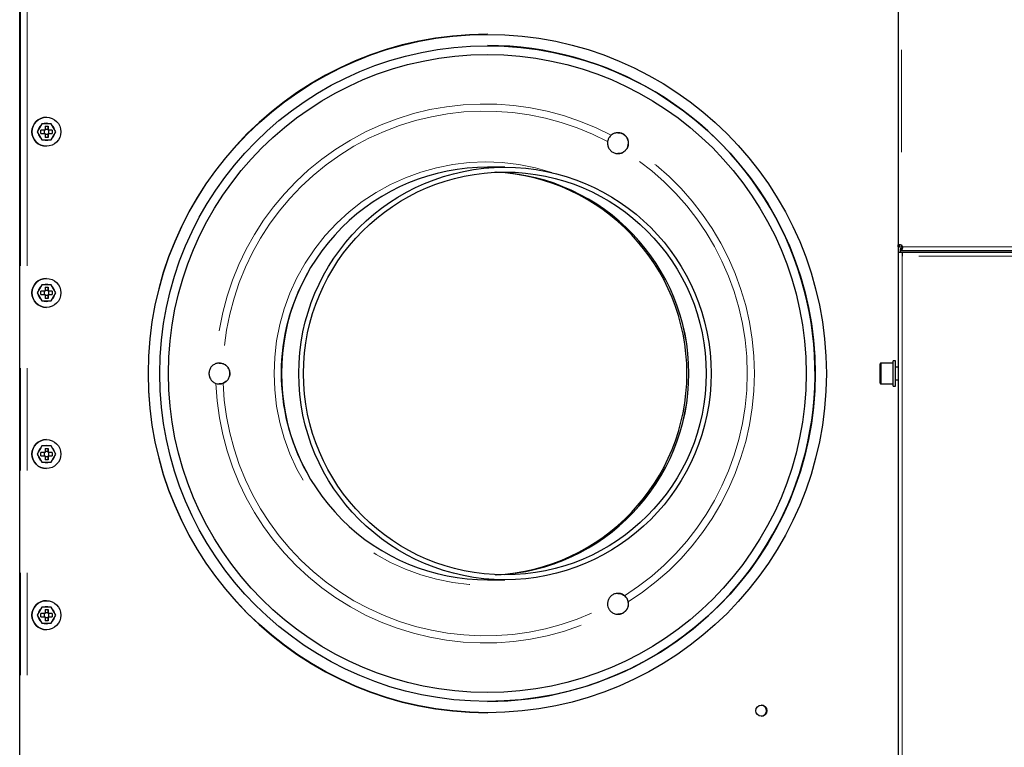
# Model space of a CAD drawing. Header units: millimetres. Extents: x 19 to 257, y 78 to 173.
# Tile 60 of 76: x 154.85 to 167.08, y 154.5 to 163.53. Entities that reach past the tile are written whole.
import ezdxf

# ---------------------------------------------------------------- set-up
doc = ezdxf.new("R2010")
doc.units = ezdxf.units.MM
doc.linetypes.add('PHANTOM', pattern=[12.7, 6.35, -1.27, 1.27, -1.27, 1.27, -1.27])

msp = doc.modelspace()

# ---------------------------------------------------------------- linework, layer by layer
at = {"color": 7, "linetype": 'Continuous', "lineweight": 25}
for p, q in [((165.76, 170.779), (165.76, 160.734)), ((154.854, 151.457), (154.854, 166.827)), ((160.662, 163.352), (160.657, 163.352)), ((155.131, 162.242), (155.073, 162.142)), ((155.129, 162.242), (155.116, 162.22)), ((155.131, 162.242), (155.129, 162.242)), ((155.246, 162.242), (155.131, 162.242)), ((155.186, 162.322), (155.186, 162.322)), ((155.187, 162.247), (155.186, 162.247)), ((155.304, 162.142), (155.246, 162.242)), ((155.084, 162.164), (155.071, 162.142)), ((155.073, 162.142), (155.071, 162.142)), ((155.071, 162.142), (155.084, 162.12)), ((155.073, 162.142), (155.131, 162.042)), ((155.116, 162.22), (155.084, 162.164)), ((155.084, 162.12), (155.116, 162.064)), ((155.169, 162.162), (155.118, 162.162)), ((155.118, 162.122), (155.118, 162.162)), ((155.118, 162.122), (155.169, 162.122)), ((155.157, 162.162), (155.157, 162.122)), ((155.169, 162.212), (155.209, 162.212)), ((155.169, 162.212), (155.169, 162.162)), ((155.207, 162.172), (155.169, 162.172)), ((155.169, 162.122), (155.169, 162.071)), ((155.169, 162.112), (155.207, 162.112)), ((155.209, 162.212), (155.207, 162.172)), ((155.207, 162.162), (155.207, 162.172)), ((155.207, 162.162), (155.209, 162.162)), ((155.207, 162.112), (155.207, 162.122)), ((155.207, 162.122), (155.209, 162.122)), ((155.207, 162.112), (155.209, 162.071)), ((155.209, 162.162), (155.209, 162.212)), ((155.259, 162.162), (155.209, 162.162)), ((155.209, 162.122), (155.259, 162.122)), ((155.209, 162.071), (155.209, 162.122)), ((155.217, 162.122), (155.217, 162.162)), ((155.246, 162.042), (155.304, 162.142)), ((155.259, 162.162), (155.259, 162.122)), ((155.116, 162.064), (155.129, 162.042)), ((155.131, 162.042), (155.129, 162.042)), ((155.131, 162.042), (155.246, 162.042)), ((155.209, 162.071), (155.169, 162.071)), ((155.186, 162.037), (155.187, 162.037)), ((155.186, 161.962), (155.186, 161.962)), ((160.879, 161.702), (160.664, 161.702)), ((165.76, 160.734), (165.78, 160.734)), ((165.76, 160.712), (165.76, 160.734)), ((165.76, 160.712), (165.76, 160.647)), ((165.78, 160.712), (165.76, 160.712)), ((165.76, 160.647), (165.76, 145.511)), ((165.76, 160.647), (165.81, 160.647)), ((165.78, 160.712), (165.78, 160.734)), ((165.78, 160.712), (165.805, 160.712)), ((165.786, 160.689), (165.786, 160.67)), ((165.786, 160.667), (165.786, 160.67)), ((165.786, 160.667), (202.692, 160.667)), ((165.786, 160.667), (165.786, 160.647)), ((165.805, 160.712), (165.816, 160.712)), ((165.81, 160.647), (185.07, 160.647)), ((165.81, 160.647), (165.81, 160.597)), ((155.186, 160.322), (155.186, 160.322)), ((155.084, 160.164), (155.071, 160.142)), ((155.131, 160.242), (155.073, 160.142)), ((155.116, 160.22), (155.084, 160.164)), ((155.129, 160.242), (155.116, 160.22)), ((155.169, 160.162), (155.118, 160.162)), ((155.118, 160.122), (155.118, 160.162)), ((155.131, 160.242), (155.129, 160.242)), ((155.246, 160.242), (155.131, 160.242)), ((155.157, 160.162), (155.157, 160.122)), ((155.169, 160.212), (155.209, 160.212)), ((155.169, 160.212), (155.169, 160.162)), ((155.207, 160.172), (155.169, 160.172)), ((155.187, 160.247), (155.186, 160.247)), ((155.209, 160.212), (155.207, 160.172)), ((155.207, 160.162), (155.207, 160.172)), ((155.207, 160.162), (155.209, 160.162)), ((155.209, 160.162), (155.209, 160.212)), ((155.259, 160.162), (155.209, 160.162)), ((155.217, 160.122), (155.217, 160.162)), ((155.304, 160.142), (155.246, 160.242)), ((155.259, 160.162), (155.259, 160.122)), ((155.073, 160.142), (155.071, 160.142)), ((155.071, 160.142), (155.084, 160.12)), ((155.073, 160.142), (155.131, 160.042)), ((155.084, 160.12), (155.116, 160.064)), ((155.116, 160.064), (155.129, 160.042)), ((155.118, 160.122), (155.169, 160.122)), ((155.131, 160.042), (155.129, 160.042)), ((155.131, 160.042), (155.246, 160.042)), ((155.169, 160.122), (155.169, 160.071)), ((155.169, 160.112), (155.207, 160.112)), ((155.209, 160.071), (155.169, 160.071)), ((155.186, 160.037), (155.187, 160.037)), ((155.207, 160.112), (155.207, 160.122)), ((155.207, 160.122), (155.209, 160.122)), ((155.207, 160.112), (155.209, 160.071)), ((155.209, 160.122), (155.259, 160.122)), ((155.209, 160.071), (155.209, 160.122)), ((155.246, 160.042), (155.304, 160.142)), ((155.186, 159.962), (155.186, 159.962)), ((165.73, 159.299), (165.7, 159.299)), ((165.7, 158.985), (165.7, 159.299)), ((165.73, 158.985), (165.73, 159.299)), ((165.54, 159.022), (165.54, 159.262)), ((165.7, 159.272), (165.55, 159.272)), ((165.76, 159.222), (165.73, 159.222)), ((165.73, 159.062), (165.76, 159.062)), ((165.55, 159.012), (165.7, 159.012)), ((165.7, 158.985), (165.73, 158.985)), ((155.186, 158.322), (155.186, 158.322)), ((155.131, 158.242), (155.073, 158.142)), ((155.116, 158.22), (155.084, 158.164)), ((155.129, 158.242), (155.116, 158.22)), ((155.131, 158.242), (155.129, 158.242)), ((155.246, 158.242), (155.131, 158.242)), ((155.169, 158.212), (155.209, 158.212)), ((155.169, 158.212), (155.169, 158.162)), ((155.187, 158.247), (155.186, 158.247)), ((155.209, 158.212), (155.207, 158.172)), ((155.209, 158.162), (155.209, 158.212)), ((155.304, 158.142), (155.246, 158.242)), ((155.084, 158.164), (155.071, 158.142)), ((155.073, 158.142), (155.071, 158.142)), ((155.071, 158.142), (155.084, 158.12)), ((155.073, 158.142), (155.131, 158.042)), ((155.084, 158.12), (155.116, 158.064)), ((155.169, 158.162), (155.118, 158.162)), ((155.118, 158.122), (155.118, 158.162)), ((155.118, 158.122), (155.169, 158.122)), ((155.157, 158.162), (155.157, 158.122)), ((155.207, 158.172), (155.169, 158.172)), ((155.169, 158.122), (155.169, 158.071)), ((155.169, 158.112), (155.207, 158.112)), ((155.207, 158.162), (155.207, 158.172)), ((155.207, 158.162), (155.209, 158.162)), ((155.207, 158.112), (155.207, 158.122)), ((155.207, 158.122), (155.209, 158.122)), ((155.207, 158.112), (155.209, 158.071)), ((155.259, 158.162), (155.209, 158.162)), ((155.209, 158.122), (155.259, 158.122)), ((155.209, 158.071), (155.209, 158.122)), ((155.217, 158.122), (155.217, 158.162)), ((155.246, 158.042), (155.304, 158.142)), ((155.259, 158.162), (155.259, 158.122)), ((155.116, 158.064), (155.129, 158.042)), ((155.131, 158.042), (155.129, 158.042)), ((155.131, 158.042), (155.246, 158.042)), ((155.209, 158.071), (155.169, 158.071)), ((155.186, 158.037), (155.187, 158.037)), ((155.186, 157.962), (155.186, 157.962)), ((160.664, 156.582), (160.879, 156.582)), ((155.186, 156.322), (155.186, 156.322)), ((155.187, 156.247), (155.186, 156.247)), ((155.084, 156.164), (155.071, 156.142)), ((155.073, 156.142), (155.071, 156.142)), ((155.071, 156.142), (155.084, 156.12)), ((155.131, 156.242), (155.073, 156.142)), ((155.073, 156.142), (155.131, 156.042)), ((155.116, 156.22), (155.084, 156.164)), ((155.129, 156.242), (155.116, 156.22)), ((155.169, 156.162), (155.118, 156.162)), ((155.118, 156.122), (155.118, 156.162)), ((155.118, 156.122), (155.169, 156.122)), ((155.131, 156.242), (155.129, 156.242)), ((155.246, 156.242), (155.131, 156.242)), ((155.157, 156.162), (155.157, 156.122)), ((155.169, 156.212), (155.209, 156.212)), ((155.169, 156.212), (155.169, 156.162)), ((155.207, 156.172), (155.169, 156.172)), ((155.169, 156.122), (155.169, 156.071)), ((155.209, 156.212), (155.207, 156.172)), ((155.207, 156.162), (155.207, 156.172)), ((155.207, 156.162), (155.209, 156.162)), ((155.207, 156.112), (155.207, 156.122)), ((155.207, 156.122), (155.209, 156.122)), ((155.209, 156.162), (155.209, 156.212)), ((155.259, 156.162), (155.209, 156.162)), ((155.209, 156.122), (155.259, 156.122)), ((155.209, 156.071), (155.209, 156.122)), ((155.217, 156.122), (155.217, 156.162)), ((155.304, 156.142), (155.246, 156.242)), ((155.246, 156.042), (155.304, 156.142)), ((155.259, 156.162), (155.259, 156.122)), ((155.084, 156.12), (155.116, 156.064)), ((155.116, 156.064), (155.129, 156.042)), ((155.131, 156.042), (155.129, 156.042)), ((155.131, 156.042), (155.246, 156.042)), ((155.169, 156.112), (155.207, 156.112)), ((155.209, 156.071), (155.169, 156.071)), ((155.186, 156.037), (155.187, 156.037)), ((155.207, 156.112), (155.209, 156.071)), ((155.186, 155.962), (155.186, 155.962)), ((160.657, 154.932), (160.662, 154.932))]:
    msp.add_line(p, q, dxfattribs=at)
at = {"color": 8, "linetype": 'PHANTOM', "lineweight": 18}
for p, q in [((165.805, 170.779), (165.805, 160.734)), ((154.864, 166.827), (154.864, 151.457)), ((154.946, 166.827), (154.946, 151.457)), ((165.805, 160.734), (165.805, 160.712)), ((165.816, 160.712), (202.737, 160.712)), ((185.07, 160.597), (165.81, 160.597)), ((165.81, 160.597), (165.81, 145.497)), ((165.55, 159.272), (165.55, 159.012))]:
    msp.add_line(p, q, dxfattribs=at)
at = {"color": 7, "linetype": 'Continuous', "lineweight": 25, "flags": 128}
for points in [[(155.186, 162.247), (155.159, 162.243), (155.154, 162.242)], [(155.154, 162.042), (155.159, 162.04), (155.186, 162.037)], [(155.186, 160.247), (155.159, 160.243), (155.154, 160.242)], [(155.154, 160.042), (155.159, 160.04), (155.186, 160.037)], [(155.186, 158.247), (155.159, 158.243), (155.154, 158.242)], [(155.154, 158.042), (155.159, 158.04), (155.186, 158.037)], [(155.186, 156.247), (155.159, 156.243), (155.154, 156.242)], [(155.154, 156.042), (155.159, 156.04), (155.186, 156.037)]]:
    msp.add_lwpolyline(points, dxfattribs=at)
at = {"color": 7, "linetype": 'Continuous', "lineweight": 25}
for centre, radius in [((160.661, 159.141), 4.209), ((160.662, 159.141), 4.069), ((160.66, 159.141), 3.959), ((155.186, 162.142), 0.18), ((160.879, 159.142), 2.56), ((160.879, 159.142), 2.5), ((155.186, 160.142), 0.18), ((155.186, 158.142), 0.18), ((155.186, 156.142), 0.18), ((164.063, 154.957), 0.068)]:
    msp.add_circle(centre, radius, dxfattribs=at)
for centre, radius, start, end in [((160.658, 159.142), 4.21, 90.0138, 269.9862), ((160.66, 159.142), 4.07, 326.7052, 89.9851), ((155.186, 162.142), 0.18, 90.0129, 269.9871), ((155.187, 162.142), 0.105, 72.2387, 107.7613), ((155.186, 162.142), 0.105, 131.5091, 168.5072), ((155.186, 162.142), 0.105, 191.4901, 228.4946), ((155.187, 162.142), 0.105, 132.259, 167.756), ((155.187, 162.142), 0.105, 192.2422, 227.7429), ((155.187, 162.142), 0.105, 15.6239, 44.3608), ((155.187, 162.142), 0.105, 315.6373, 344.3768), ((155.187, 162.142), 0.105, 252.2438, 287.7562), ((160.664, 159.142), 2.56, 90.0087, 180.0088), ((160.639, 159.142), 2.5, 359.9918, 87.2487), ((160.663, 159.142), 2.5, 359.9918, 87.5241), ((160.663, 159.142), 2.5, 272.4806, 87.5194), ((165.786, 160.712), 0.03, 0.0668, 49.1184), ((155.186, 160.142), 0.18, 90.0129, 269.9871), ((160.642, 159.142), 2.541, 150.6101, 208.9371), ((155.186, 160.142), 0.105, 131.5054, 168.5099), ((155.187, 160.142), 0.105, 132.2571, 167.7578), ((155.187, 160.142), 0.105, 72.2438, 107.7562), ((155.187, 160.142), 0.105, 15.6213, 44.3634), ((155.186, 160.142), 0.105, 191.4911, 228.4936), ((155.187, 160.142), 0.105, 192.2433, 227.7417), ((155.187, 160.142), 0.105, 252.2387, 287.7613), ((155.187, 160.142), 0.105, 315.6384, 344.377), ((165.55, 159.262), 0.01, 90, 180), ((160.664, 159.141), 2.56, 179.9912, 269.9913), ((160.639, 159.141), 2.5, 272.7511, 0.0084), ((160.663, 159.141), 2.5, 272.4756, 0.0085), ((165.55, 159.022), 0.01, 180, 270), ((155.186, 158.142), 0.18, 90.0124, 269.9876), ((155.186, 158.142), 0.105, 131.5064, 168.5089), ((155.187, 158.142), 0.105, 132.2582, 167.7579), ((155.187, 158.142), 0.105, 72.2401, 107.7599), ((155.187, 158.142), 0.105, 15.6195, 44.3651), ((155.186, 158.142), 0.105, 191.4911, 228.4936), ((155.187, 158.142), 0.105, 192.2445, 227.7395), ((155.187, 158.142), 0.105, 315.6384, 344.377), ((155.187, 158.142), 0.105, 252.2401, 287.7599), ((160.661, 159.14), 4.068, 270.0028, 326.7167), ((155.186, 156.142), 0.18, 90.0129, 269.9871), ((155.187, 156.142), 0.105, 72.2401, 107.7599), ((155.186, 156.142), 0.105, 131.5044, 168.5109), ((155.186, 156.142), 0.105, 191.4911, 228.4936), ((155.187, 156.142), 0.105, 132.2582, 167.7579), ((155.187, 156.142), 0.105, 15.6268, 44.3579), ((155.187, 156.142), 0.105, 192.2445, 227.7395), ((155.187, 156.142), 0.105, 252.2401, 287.7599), ((155.187, 156.142), 0.105, 315.6384, 344.377), ((164.061, 154.957), 0.068, 270.011, 89.989)]:
    msp.add_arc(centre, radius, start, end, dxfattribs=at)
at = {"color": 8, "linetype": 'PHANTOM', "lineweight": 18}
for centre, radius, start, end in [((160.633, 159.143), 3.344, 62.1065, 177.9087), ((160.633, 159.143), 3.255, 62.1364, 177.8788), ((160.631, 159.142), 3.257, 302.1494, 57.8506), ((160.631, 159.142), 3.346, 302.1193, 57.8807), ((160.638, 159.142), 2.625, 71.7063, 288.2937), ((160.633, 159.141), 3.344, 182.0913, 297.8935), ((160.633, 159.141), 3.255, 182.1218, 297.8631)]:
    msp.add_arc(centre, radius, start, end, dxfattribs=at)
at = {"color": 7, "linetype": 'Continuous', "lineweight": 25}
for points, knots in [([(162.41, 161.975), (162.412, 161.99), (162.415, 162.019), (162.4, 162.063), (162.373, 162.098), (162.336, 162.122), (162.294, 162.132), (162.251, 162.128), (162.218, 162.115), (162.202, 162.102), (162.197, 162.098)], [0, 0, 0, 0, 0.139436, 0.279064, 0.41504, 0.546793, 0.676609, 0.807343, 0.941419, 1, 1, 1, 1]), ([(162.282, 162.129), (162.285, 162.129), (162.301, 162.132), (162.333, 162.122), (162.37, 162.099), (162.397, 162.066), (162.412, 162.027), (162.411, 162), (162.411, 161.987)], [0, 0, 0, 0, 0.033961, 0.234529, 0.429498, 0.622647, 0.81817, 1, 1, 1, 1]), ([(162.154, 162.02), (162.153, 162.006), (162.152, 161.976), (162.169, 161.933), (162.198, 161.899), (162.235, 161.877), (162.277, 161.868), (162.319, 161.873), (162.348, 161.886), (162.362, 161.897), (162.364, 161.899)], [0, 0, 0, 0, 0.14421, 0.288649, 0.428326, 0.562341, 0.693994, 0.827396, 0.965704, 1, 1, 1, 1]), ([(162.197, 162.098), (162.19, 162.091), (162.174, 162.075), (162.16, 162.047), (162.156, 162.028), (162.154, 162.02)], [0, 0, 0, 0, 0.349146, 0.735164, 1, 1, 1, 1]), ([(162.353, 161.892), (162.341, 161.884), (162.318, 161.872), (162.293, 161.872), (162.282, 161.872)], [0, 0, 0, 0, 0.582275, 1, 1, 1, 1]), ([(162.411, 161.987), (162.409, 161.976), (162.405, 161.952), (162.386, 161.919), (162.366, 161.9), (162.355, 161.893), (162.353, 161.892)], [0, 0, 0, 0, 0.296621, 0.63109, 0.949077, 1, 1, 1, 1]), ([(162.364, 161.899), (162.373, 161.907), (162.389, 161.923), (162.404, 161.951), (162.408, 161.968), (162.41, 161.975)], [0, 0, 0, 0, 0.382391, 0.765785, 1, 1, 1, 1]), ([(165.76, 160.734), (165.76, 160.736), (165.761, 160.738), (165.763, 160.74), (165.767, 160.742), (165.773, 160.742), (165.781, 160.742), (165.789, 160.74), (165.797, 160.738), (165.803, 160.736), (165.805, 160.734)], [0, 0, 0, 0, 0.1153849, 0.2390328, 0.3681834, 0.5000373, 0.6318802, 0.7609148, 0.8832207, 1, 1, 1, 1]), ([(165.78, 160.734), (165.78, 160.736), (165.781, 160.738), (165.782, 160.74), (165.783, 160.741), (165.784, 160.741)], [0, 0, 0, 0, 0.371977, 0.744974, 1, 1, 1, 1]), ([(165.816, 160.712), (165.816, 160.708), (165.815, 160.701), (165.814, 160.692), (165.811, 160.684), (165.807, 160.678), (165.803, 160.674), (165.798, 160.671), (165.792, 160.67), (165.788, 160.67), (165.786, 160.67)], [0, 0, 0, 0, 0.156797, 0.309517, 0.454384, 0.588175, 0.708909, 0.816058, 0.91076, 1, 1, 1, 1]), ([(165.816, 160.712), (165.816, 160.71), (165.815, 160.706), (165.814, 160.701), (165.811, 160.696), (165.807, 160.693), (165.802, 160.691), (165.796, 160.689), (165.79, 160.689), (165.786, 160.689)], [0, 0, 0, 0, 0.124993, 0.250014, 0.375104, 0.500261, 0.625492, 0.750736, 1, 1, 1, 1]), ([(157.291, 159.265), (157.278, 159.259), (157.251, 159.246), (157.221, 159.212), (157.205, 159.17), (157.203, 159.126), (157.215, 159.085), (157.239, 159.05), (157.267, 159.029), (157.285, 159.021), (157.291, 159.019)], [0, 0, 0, 0, 0.139435, 0.279062, 0.41504, 0.546793, 0.676609, 0.807345, 0.941421, 1, 1, 1, 1]), ([(157.38, 159.263), (157.369, 159.266), (157.347, 159.273), (157.315, 159.272), (157.298, 159.267), (157.291, 159.265)], [0, 0, 0, 0, 0.382403, 0.765783, 1, 1, 1, 1]), ([(157.332, 159.27), (157.339, 159.271), (157.358, 159.271), (157.377, 159.265), (157.389, 159.259), (157.39, 159.258)], [0, 0, 0, 0, 0.320675, 0.928302, 1, 1, 1, 1]), ([(157.38, 159.02), (157.393, 159.027), (157.42, 159.04), (157.449, 159.076), (157.464, 159.118), (157.465, 159.162), (157.452, 159.202), (157.426, 159.237), (157.4, 159.255), (157.383, 159.262), (157.38, 159.263)], [0, 0, 0, 0, 0.14421, 0.288649, 0.428328, 0.562343, 0.693991, 0.827391, 0.965706, 1, 1, 1, 1]), ([(157.39, 159.258), (157.403, 159.25), (157.428, 159.235), (157.453, 159.197), (157.465, 159.154), (157.462, 159.111), (157.445, 159.072), (157.42, 159.042), (157.399, 159.03), (157.39, 159.025)], [0, 0, 0, 0, 0.155014, 0.310287, 0.460381, 0.605053, 0.748325, 0.894553, 1, 1, 1, 1]), ([(157.291, 159.019), (157.301, 159.016), (157.323, 159.01), (157.355, 159.012), (157.373, 159.018), (157.38, 159.02)], [0, 0, 0, 0, 0.357673, 0.74312, 1, 1, 1, 1]), ([(157.39, 159.025), (157.379, 159.02), (157.36, 159.012), (157.34, 159.013), (157.332, 159.013)], [0, 0, 0, 0, 0.631728, 1, 1, 1, 1]), ([(162.364, 156.385), (162.352, 156.393), (162.327, 156.409), (162.282, 156.416), (162.239, 156.408), (162.201, 156.387), (162.172, 156.355), (162.155, 156.316), (162.152, 156.284), (162.154, 156.267), (162.154, 156.263)], [0, 0, 0, 0, 0.14421, 0.288652, 0.428333, 0.562345, 0.693994, 0.827396, 0.965709, 1, 1, 1, 1]), ([(162.282, 156.413), (162.284, 156.413), (162.299, 156.415), (162.324, 156.408), (162.345, 156.397), (162.353, 156.392)], [0, 0, 0, 0, 0.0556437, 0.6043316, 1, 1, 1, 1]), ([(162.353, 156.392), (162.363, 156.384), (162.383, 156.369), (162.403, 156.335), (162.409, 156.31), (162.411, 156.298), (162.411, 156.297)], [0, 0, 0, 0, 0.33029, 0.661602, 0.979206, 1, 1, 1, 1]), ([(162.41, 156.308), (162.407, 156.318), (162.402, 156.34), (162.384, 156.366), (162.37, 156.379), (162.364, 156.385)], [0, 0, 0, 0, 0.34915, 0.735196, 1, 1, 1, 1]), ([(162.154, 156.263), (162.157, 156.252), (162.162, 156.23), (162.179, 156.203), (162.192, 156.19), (162.197, 156.185)], [0, 0, 0, 0, 0.382403, 0.765781, 1, 1, 1, 1]), ([(162.197, 156.185), (162.209, 156.177), (162.234, 156.16), (162.279, 156.151), (162.323, 156.157), (162.362, 156.177), (162.392, 156.209), (162.41, 156.247), (162.414, 156.282), (162.411, 156.302), (162.41, 156.308)], [0, 0, 0, 0, 0.139439, 0.279066, 0.41504, 0.546796, 0.676609, 0.807347, 0.941426, 1, 1, 1, 1]), ([(162.411, 156.297), (162.411, 156.282), (162.411, 156.253), (162.393, 156.211), (162.363, 156.179), (162.324, 156.158), (162.296, 156.155), (162.282, 156.154)], [0, 0, 0, 0, 0.205688, 0.41168, 0.612297, 0.807317, 1, 1, 1, 1])]:
    msp.add_open_spline(points, degree=3, knots=knots, dxfattribs=at)

doc.saveas('drawing.dxf')
